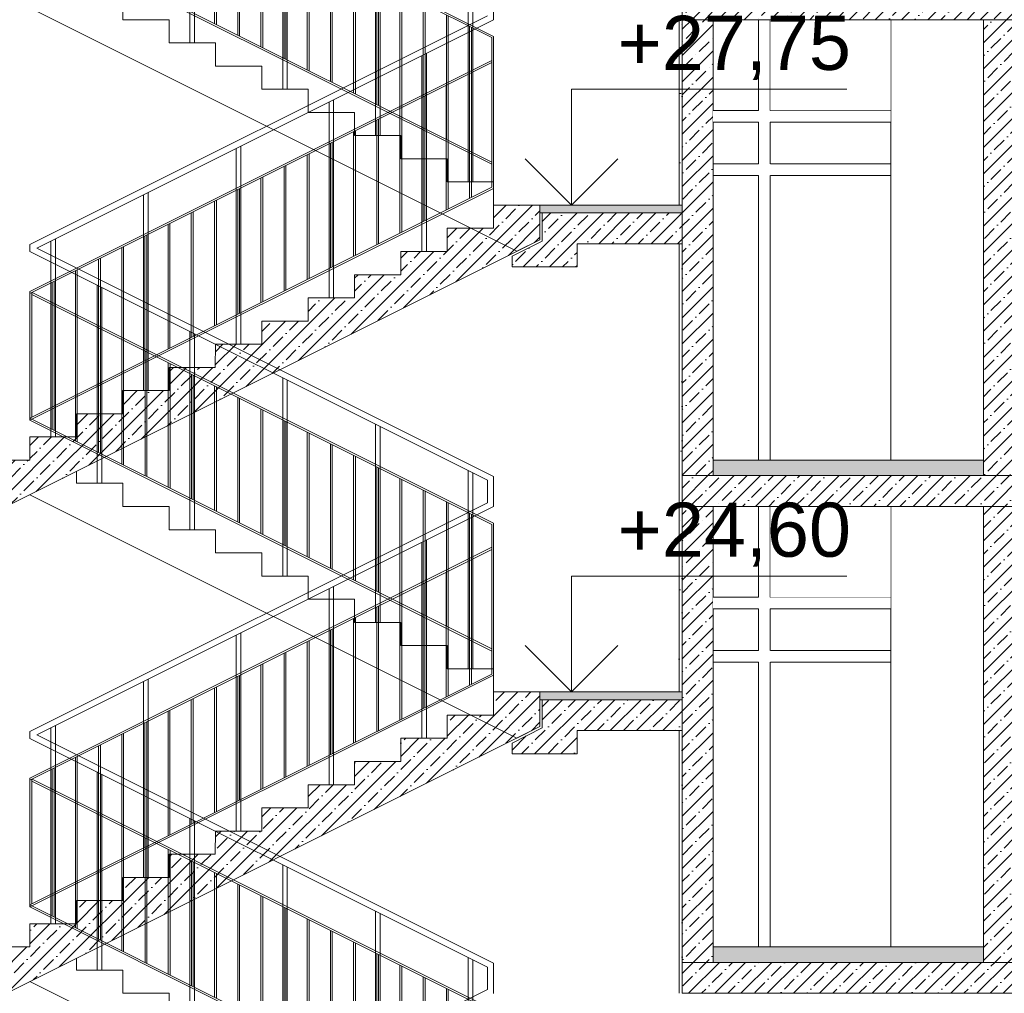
# Model space of a CAD drawing. Header units: millimetres. Extents: x -7244646 to -5701154, y 5723682 to 6071635.
# Tile 121 of 256: x -6390149 to -6383777, y 5762459 to 5768759. Entities that reach past the tile are written whole.
import ezdxf

# ---------------------------------------------------------------- set-up
doc = ezdxf.new("R2010")
doc.units = ezdxf.units.MM
doc.header["$MEASUREMENT"] = 0
doc.set_wipeout_variables(frame=1)
doc.linetypes.add('Wipeout_Contour', pattern=[1000, 0, -1000])
for name, color, linetype, lineweight in [('0_Ном._пера__1', 7, 'Continuous', 0), ('0_Ном._пера__120', 7, 'Continuous', 0), ('0_Ном._пера__18', 9, 'Continuous', 5), ('0_Ном._пера__21', 7, 'Continuous', 5), ('АР-вертикальная связь - Лестница.АР_Ном._пера__1', 7, 'Continuous', 0), ('АР-Чертеж-Размеры.АР_Ном._пера__1', 7, 'Continuous', 0)]:
    doc.layers.add(name, color=color, linetype=linetype, lineweight=lineweight)
doc.layers.add('АР-Чертеж-Размеры.АР', color=7, linetype='Continuous')
doc.styles.add('РЎР“Р•РќР•Р\xa0Р\x98Р\xa0_РЎРўР\x98Р›Р¬_2', font='arial.ttf')
doc.dimstyles.new('СГЕНЕРИР_СТИЛЬ__1', dxfattribs={"dimtxt": 500, "dimasz": 237.5, "dimexe": 0.18, "dimexo": 43263.067461, "dimgap": 0, "dimtad": 1, "dimlfac": 0.001, "dimzin": 0, "dimdsep": 46, "dimtxsty": 'РЎР“Р•РќР•Р\xa0Р\x98Р\xa0_РЎРўР\x98Р›Р¬_2', "dimblk": 'ARROWHEAD_6', "dimblk1": 'ARROWHEAD_6', "dimblk2": 'ARROWHEAD_6', "dimcen": 0.09, "dimclrd": 7, "dimclre": 7, "dimclrt": 7, "dimadec": 0, "dimazin": 0, "dimtfac": 1, "dimtdec": 4, "dimtmove": 2, "dimatfit": 3, "dimfxl": 1, "dimtolj": 1, "dimtzin": 0, "dimarcsym": 0})
pattern_1 = [(45, (-7387333.12, 5739809.18), (-84.852814, 84.852814), []), (45, (-7387375.54, 5739851.61), (-84.852814, 84.852814), [90, -30, 0, -30])]
pattern_2 = [(45, (-7387333.12, 5740159.18), (-111.369318, 111.369318), [0, -105, 0, -157.5]), (110, (-7386983.12, 5740159.18), (148.001588, 53.868173), [0, -77, 0, -133])]

# ---------------------------------------------------------------- blocks, each defined once
blk = doc.blocks.new('*D52', base_point=(-7387333.1, 5739809.2))
at = {"layer": 'АР-Чертеж-Размеры.АР_Ном._пера__1', "color": 7, "linetype": 'Continuous', "lineweight": 0, "transparency": 16777216}
for p, q in [((-6411439.3, 5858499.2), (-6411439.3, 5858686.7)), ((-6411314.3, 5858374.2), (-6411564.3, 5858624.2)), ((-6388218.7, 5858499.2), (-6411673.7, 5858499.2)), ((-6411439.3, 5738589.2), (-6411439.3, 5858499.2)), ((-6411564.3, 5738714.2), (-6411314.3, 5738464.2)), ((-6411204.9, 5738589.2), (-6411673.7, 5738589.2)), ((-6411439.3, 5738401.7), (-6411439.3, 5738589.2))]:
    blk.add_line(p, q, dxfattribs=at)
at = {"layer": 'АР-Чертеж-Размеры.АР_Ном._пера__1', "color": 7, "lineweight": 0, "transparency": 16777216, "insert": (-6411889.3, 5853972.3), "char_height": 500, "attachment_point": 7, "rotation": 90, "style": 'РЎР“Р•РќР•Р\xa0Р\x98Р\xa0_РЎРўР\x98Р›Р¬_2'}
blk.add_mtext('\\A1;{\\pql;\\fArial|b0|i0|c204|p0;\\W1.000000;119,91}', dxfattribs=at)
blk = doc.blocks.new('ARROWHEAD_6')
at = {"color": 0, "linetype": 'Continuous', "lineweight": 0}
for p, q in [((-0.5, -0.5), (0.5, 0.5)), ((0, 0), (-1, 0))]:
    blk.add_line(p, q, dxfattribs=at)
blk = doc.blocks.new('Линейный Размер_48_3', base_point=(-6386578.7, 5745359.2))
at = {"layer": 'АР-Чертеж-Размеры.АР_Ном._пера__1', "color": 7, "linetype": 'Continuous', "lineweight": 0}
for p, q in [((-6386578.7, 5767559.2), (-6386578.7, 5768309.2)), ((-6386578.7, 5768309.2), (-6384797.2, 5768309.2)), ((-6386578.7, 5767559.2), (-6386878.7, 5767859.2)), ((-6386278.7, 5767859.2), (-6386578.7, 5767559.2)), ((-6386578.7, 5767559.2), (-6386803.7, 5767559.2)), ((-6386578.7, 5767559.2), (-6386353.7, 5767559.2)), ((-6386578.7, 5764409.2), (-6386578.7, 5765159.2)), ((-6386578.7, 5765159.2), (-6384797.2, 5765159.2)), ((-6386578.7, 5764409.2), (-6386878.7, 5764709.2)), ((-6386278.7, 5764709.2), (-6386578.7, 5764409.2)), ((-6386578.7, 5764409.2), (-6386803.7, 5764409.2)), ((-6386578.7, 5764409.2), (-6386353.7, 5764409.2))]:
    blk.add_line(p, q, dxfattribs=at)
at = {"layer": 'АР-Чертеж-Размеры.АР_Ном._пера__1', "color": 7, "lineweight": 0, "char_height": 350, "attachment_point": 7, "style": 'РЎР“Р•РќР•Р\xa0Р\x98Р\xa0_РЎРўР\x98Р›Р¬_2'}
for s, insert in [('\\A1;{\\pql;\\fArial|b0|i0|c204|p0;\\W1.000000;+27,75}', (-6386278.7, 5768369.2)), ('\\A1;{\\pql;\\fArial|b0|i0|c204|p0;\\W1.000000;+24,60}', (-6386278.7, 5765219.2))]:
    blk.add_mtext(s, dxfattribs=dict(at, insert=insert))

msp = doc.modelspace()

# ---------------------------------------------------------------- hatches: boundary and pattern name
at = {"layer": '0_Ном._пера__1', "linetype": 'Continuous', "lineweight": 0}
h = msp.add_hatch(dxfattribs=at)
h.set_pattern_fill('ШТУКАТУРКА__ГИПС_01_0003', style=0, pattern_type=2)
h.set_pattern_definition(pattern_2)
h.paths.add_polyline_path([(-6385882.134, 5768759.18), (-6385882.134, 5767559.18), (-6385862.134, 5767559.18), (-6385862.134, 5768759.18)])
h = msp.add_hatch(dxfattribs=at)
h.set_pattern_fill('ЖЕЛЕЗОБЕТОН__PROJECT__0003', style=0, pattern_type=2)
h.set_pattern_definition(pattern_1)
h.paths.add_polyline_path([(-6383662.356, 5768759.18), (-6383912.356, 5768759.18), (-6383912.356, 5765809.18), (-6383662.356, 5765809.18)])
h = msp.add_hatch(dxfattribs=at)
h.set_pattern_fill('ШТУКАТУРКА__ГИПС_01_0003', style=0, pattern_type=2)
h.set_pattern_definition(pattern_2)
h.paths.add_polyline_path([(-6385882.134, 5767309.18), (-6385882.134, 5765824.18), (-6385862.134, 5765824.18), (-6385862.134, 5767309.18)])
h = msp.add_hatch(dxfattribs=at)
h.set_pattern_fill('ШТУКАТУРКА__ГИПС_01_0003', style=0, pattern_type=2)
h.set_pattern_definition(pattern_2)
h.paths.add_polyline_path([(-6385882.134, 5765609.18), (-6385882.134, 5764409.18), (-6385862.134, 5764409.18), (-6385862.134, 5765609.18)])
h = msp.add_hatch(dxfattribs=at)
h.set_pattern_fill('ЖЕЛЕЗОБЕТОН__PROJECT__0003', style=0, pattern_type=2)
h.set_pattern_definition(pattern_1)
h.paths.add_polyline_path([(-6383662.356, 5765609.18), (-6383912.356, 5765609.18), (-6383912.356, 5762659.18), (-6383662.356, 5762659.18)])
h = msp.add_hatch(dxfattribs=at)
h.set_pattern_fill('ШТУКАТУРКА__ГИПС_01_0003', style=0, pattern_type=2)
h.set_pattern_definition(pattern_2)
h.paths.add_polyline_path([(-6385882.134, 5764159.18), (-6385882.134, 5762674.18), (-6385862.134, 5762674.18), (-6385862.134, 5764159.18)])
h = msp.add_hatch(dxfattribs=at)
h.set_pattern_fill('ЖЕЛЕЗОБЕТОН__PROJECT__0003', style=0, pattern_type=2)
h.set_pattern_definition(pattern_1)
h.paths.add_polyline_path([(-6385862.134, 5762659.18), (-6385862.134, 5762459.18), (-6378784.171, 5762459.18), (-6378784.171, 5762659.18)])
at = {"layer": '0_Ном._пера__18', "linetype": 'Continuous', "lineweight": 5}
for points in [[(-6386782.137, 5767509.18), (-6385862.134, 5767509.18), (-6385862.134, 5767559.18), (-6386782.137, 5767559.18)], [(-6385662.134, 5765809.18), (-6383912.356, 5765809.18), (-6383912.356, 5765909.18), (-6385662.134, 5765909.18)], [(-6386782.137, 5764359.18), (-6385862.134, 5764359.18), (-6385862.134, 5764409.18), (-6386782.137, 5764409.18)], [(-6385662.134, 5762659.18), (-6383912.356, 5762659.18), (-6383912.356, 5762759.18), (-6385662.134, 5762759.18)]]:
    msp.add_hatch(color=9, dxfattribs=at).paths.add_polyline_path(points)
at = {"layer": 'АР-вертикальная связь - Лестница.АР_Ном._пера__1', "linetype": 'Continuous', "lineweight": 0}
h = msp.add_hatch(dxfattribs=at)
h.set_pattern_fill('ЖЕЛЕЗОБЕТОН__PROJECT__0003', style=0, pattern_type=2)
h.set_pattern_definition(pattern_1)
h.paths.add_polyline_path([(-6390382.137, 5765909.18), (-6390382.137, 5765702.344), (-6390215.366, 5765618.958), (-6390088.539, 5765682.372), (-6386782.137, 5767335.573), (-6386782.137, 5767559.18), (-6386807.137, 5767559.18), (-6387082.137, 5767559.18), (-6387082.137, 5767409.18), (-6387382.137, 5767409.18), (-6387382.137, 5767259.18), (-6387682.137, 5767259.18), (-6387682.137, 5767109.18), (-6387982.137, 5767109.18), (-6387982.137, 5766959.18), (-6388282.137, 5766959.18), (-6388282.137, 5766809.18), (-6388582.137, 5766809.18), (-6388582.137, 5766659.18), (-6388882.137, 5766659.18), (-6388882.858, 5766509.18), (-6389182.137, 5766509.18), (-6389182.137, 5766359.18), (-6389482.137, 5766359.18), (-6389482.137, 5766209.18), (-6389782.137, 5766209.18), (-6389782.137, 5766059.18), (-6390082.137, 5766059.18), (-6390082.137, 5765909.18)])
h = msp.add_hatch(dxfattribs=at)
h.set_pattern_fill('ЖЕЛЕЗОБЕТОН__PROJECT__0003', style=0, pattern_type=2)
h.set_pattern_definition(pattern_1)
h.paths.add_polyline_path([(-6386767.137, 5767326.303), (-6386962.137, 5767228.803), (-6386962.137, 5767159.18), (-6386542.137, 5767159.18), (-6386542.137, 5767309.18), (-6385862.134, 5767309.18), (-6385862.134, 5767349.18), (-6385862.134, 5767509.18), (-6386767.137, 5767509.18)])
h = msp.add_hatch(dxfattribs=at)
h.set_pattern_fill('ЖЕЛЕЗОБЕТОН__PROJECT__0003', style=0, pattern_type=2)
h.set_pattern_definition(pattern_1)
h.paths.add_polyline_path([(-6390382.137, 5762759.18), (-6390382.137, 5762552.344), (-6390215.366, 5762468.959), (-6390088.539, 5762532.372), (-6386782.137, 5764185.573), (-6386782.137, 5764409.18), (-6386807.137, 5764409.18), (-6387082.137, 5764409.18), (-6387082.137, 5764259.18), (-6387382.137, 5764259.18), (-6387382.137, 5764109.18), (-6387682.137, 5764109.18), (-6387682.137, 5763959.18), (-6387982.137, 5763959.18), (-6387982.137, 5763809.18), (-6388282.137, 5763809.18), (-6388282.137, 5763659.18), (-6388582.137, 5763659.18), (-6388582.137, 5763509.18), (-6388882.137, 5763509.18), (-6388882.858, 5763359.18), (-6389182.137, 5763359.18), (-6389182.137, 5763209.18), (-6389482.137, 5763209.18), (-6389482.137, 5763059.18), (-6389782.137, 5763059.18), (-6389782.137, 5762909.18), (-6390082.137, 5762909.18), (-6390082.137, 5762759.18)])
h = msp.add_hatch(dxfattribs=at)
h.set_pattern_fill('ЖЕЛЕЗОБЕТОН__PROJECT__0003', style=0, pattern_type=2)
h.set_pattern_definition(pattern_1)
h.paths.add_polyline_path([(-6386767.137, 5764176.303), (-6386962.137, 5764078.803), (-6386962.137, 5764009.18), (-6386542.137, 5764009.18), (-6386542.137, 5764159.18), (-6385862.134, 5764159.18), (-6385862.134, 5764199.18), (-6385862.134, 5764359.18), (-6386767.137, 5764359.18)])

# ---------------------------------------------------------------- linework, layer by layer
at = {"layer": '0_Ном._пера__1', "color": 7, "linetype": 'Continuous', "lineweight": 0}
for p, q in [((-6385882.134, 5768759.18), (-6385882.137, 5767559.18)), ((-6385862.134, 5768759.18), (-6385882.134, 5768759.18)), ((-6385662.134, 5768759.18), (-6385862.134, 5768759.18)), ((-6384512.353, 5765909.18), (-6384512.353, 5768759.18)), ((-6383912.356, 5768759.18), (-6383912.356, 5765924.18)), ((-6385291.529, 5767826.68), (-6384512.353, 5767826.68)), ((-6385291.529, 5767751.68), (-6384512.353, 5767751.68)), ((-6385882.137, 5767309.18), (-6385882.133, 5765609.18)), ((-6385882.134, 5765609.18), (-6385882.137, 5764409.18)), ((-6385862.134, 5765609.18), (-6385882.134, 5765609.18)), ((-6385662.134, 5765609.18), (-6385862.134, 5765609.18)), ((-6384512.353, 5762759.18), (-6384512.353, 5765609.18)), ((-6383912.356, 5765609.18), (-6383912.356, 5762774.18)), ((-6385291.529, 5764676.68), (-6384512.353, 5764676.68)), ((-6385291.529, 5764601.68), (-6384512.353, 5764601.68)), ((-6385882.137, 5764159.18), (-6385882.133, 5762459.18))]:
    msp.add_line(p, q, dxfattribs=at)
at = {"layer": '0_Ном._пера__1', "color": 7, "linetype": 'Continuous', "lineweight": 0, "flags": 128}
for points in [[(-6386782.137, 5767509.18), (-6385862.134, 5767509.18), (-6385862.134, 5767559.18), (-6386782.137, 5767559.18)], [(-6385662.134, 5765809.18), (-6383912.356, 5765809.18), (-6383912.356, 5765909.18), (-6385662.134, 5765909.18)], [(-6386782.137, 5764359.18), (-6385862.134, 5764359.18), (-6385862.134, 5764409.18), (-6386782.137, 5764409.18)], [(-6385662.134, 5762659.18), (-6383912.356, 5762659.18), (-6383912.356, 5762759.18), (-6385662.134, 5762759.18)]]:
    msp.add_lwpolyline(points, close=True, dxfattribs=at)
at = {"layer": '0_Ном._пера__120', "color": 7, "linetype": 'Continuous', "lineweight": 0}
for p, q in [((-6387093.986, 5768643.764), (-6390070.287, 5770131.914)), ((-6387082.137, 5768651.255), (-6390068.645, 5770144.509)), ((-6387093.986, 5767837.18), (-6390082.137, 5769331.255)), ((-6387093.986, 5767823.764), (-6390082.137, 5769317.839)), ((-6387082.137, 5768953.616), (-6387082.137, 5768758.819)), ((-6390082.137, 5767303.541), (-6387122.137, 5768783.541)), ((-6390037.34, 5767281.218), (-6387082.137, 5768758.819)), ((-6390082.137, 5767001.18), (-6387093.986, 5768495.255)), ((-6390082.137, 5766987.764), (-6387093.986, 5768481.839)), ((-6390082.137, 5766181.18), (-6387093.986, 5767675.255)), ((-6390082.137, 5766167.764), (-6387082.137, 5767667.764)), ((-6390082.137, 5767303.541), (-6390082.137, 5767258.895)), ((-6387082.137, 5765803.616), (-6390037.34, 5767281.218)), ((-6387122.137, 5765778.895), (-6390082.137, 5767258.895)), ((-6387093.986, 5765493.764), (-6390070.287, 5766981.914)), ((-6387082.137, 5765501.255), (-6390068.645, 5766994.51)), ((-6387093.986, 5764687.18), (-6390082.137, 5766181.255)), ((-6387093.986, 5764673.764), (-6390082.137, 5766167.839)), ((-6387082.137, 5765803.616), (-6387082.137, 5765608.819)), ((-6387122.137, 5765778.895), (-6387122.137, 5765633.541)), ((-6390082.137, 5764153.541), (-6387122.137, 5765633.541)), ((-6390037.34, 5764131.218), (-6387082.137, 5765608.819)), ((-6390082.137, 5763851.18), (-6387093.986, 5765345.255)), ((-6390082.137, 5763837.764), (-6387093.986, 5765331.839)), ((-6390082.137, 5763031.18), (-6387093.986, 5764525.255)), ((-6390082.137, 5763017.764), (-6387082.137, 5764517.764)), ((-6390082.137, 5764153.541), (-6390082.137, 5764108.895)), ((-6387122.137, 5762628.895), (-6390082.137, 5764108.895)), ((-6387082.137, 5762653.616), (-6390037.34, 5764131.218)), ((-6387093.986, 5762343.764), (-6390070.287, 5763831.914)), ((-6387082.137, 5762351.255), (-6390068.645, 5763844.51)), ((-6387093.986, 5761537.18), (-6390082.137, 5763031.255)), ((-6387093.986, 5761523.764), (-6390082.137, 5763017.839)), ((-6387122.137, 5762628.895), (-6387122.137, 5762483.541)), ((-6387082.137, 5762653.616), (-6387082.137, 5762458.82)), ((-6390082.137, 5761003.541), (-6387122.137, 5762483.541))]:
    msp.add_line(p, q, dxfattribs=at)
for points in [[(-6389046.986, 5769891.319), (-6389046.986, 5768609.18)], [(-6389016.986, 5769876.319), (-6389016.986, 5768609.18)], [(-6388446.988, 5769591.32), (-6388446.988, 5768309.18)], [(-6388416.988, 5769576.32), (-6388416.988, 5768309.18)], [(-6388887.836, 5768734.105), (-6388887.836, 5769540.688)], [(-6388875.986, 5768728.18), (-6388875.986, 5769534.764)], [(-6388737.836, 5768659.105), (-6388737.836, 5769465.688)], [(-6388725.986, 5768653.18), (-6388725.986, 5769459.764)], [(-6388587.836, 5768584.105), (-6388587.836, 5769390.688)], [(-6388575.986, 5768578.18), (-6388575.986, 5769384.764)], [(-6388437.986, 5768509.18), (-6388437.986, 5769315.761)], [(-6388426.137, 5768503.255), (-6388426.137, 5769309.839)], [(-6388287.836, 5768434.105), (-6388287.836, 5769240.688)], [(-6387846.984, 5769291.318), (-6387846.984, 5768009.18)], [(-6387816.984, 5769276.318), (-6387816.984, 5768009.18)], [(-6388275.986, 5768428.18), (-6388275.986, 5769234.764)], [(-6388137.836, 5768359.105), (-6388137.836, 5769165.688)], [(-6388125.986, 5768353.18), (-6388125.986, 5769159.764)], [(-6387987.836, 5768284.105), (-6387987.836, 5769090.688)], [(-6387975.986, 5768278.18), (-6387975.986, 5769084.764)], [(-6390082.137, 5768835.573), (-6386932.137, 5767260.573), (-6386782.137, 5767335.573), (-6386782.137, 5767559.18), (-6387082.137, 5767559.18), (-6387082.137, 5767709.18), (-6387382.137, 5767709.18), (-6387382.137, 5767859.18), (-6387682.137, 5767859.18), (-6387682.137, 5768009.18), (-6387982.137, 5768009.18), (-6387982.137, 5768159.18), (-6388282.137, 5768159.18), (-6388282.137, 5768309.18), (-6388582.137, 5768309.18), (-6388582.137, 5768459.18), (-6388882.137, 5768459.18), (-6388882.137, 5768609.18), (-6389182.137, 5768609.18), (-6389182.137, 5768759.18), (-6389482.137, 5768759.18), (-6389482.137, 5768909.18), (-6389782.137, 5768909.18), (-6389782.137, 5768985.573)], [(-6387837.986, 5768209.18), (-6387837.986, 5769015.761)], [(-6387826.137, 5768203.255), (-6387826.137, 5769009.839)], [(-6387246.986, 5768991.319), (-6387246.986, 5767709.18)], [(-6387687.836, 5768134.105), (-6387687.836, 5768940.688)], [(-6387675.986, 5768128.18), (-6387675.986, 5768934.764)], [(-6387216.986, 5768976.319), (-6387216.986, 5767709.18)], [(-6387537.836, 5768059.105), (-6387537.836, 5768865.688)], [(-6387525.986, 5768053.18), (-6387525.986, 5768859.764)], [(-6387387.836, 5767984.105), (-6387387.836, 5768790.688)], [(-6387375.986, 5767978.18), (-6387375.986, 5768784.764)], [(-6387237.986, 5767909.18), (-6387237.986, 5768715.761)], [(-6387226.137, 5767903.255), (-6387226.137, 5768709.839)], [(-6387093.986, 5767823.688), (-6387093.986, 5768643.764)], [(-6387082.137, 5767817.764), (-6387082.137, 5768651.255)], [(-6387517.137, 5768541.319), (-6387517.137, 5767259.18)], [(-6387547.137, 5768526.319), (-6387547.137, 5767259.18)], [(-6387093.986, 5767675.255), (-6387093.986, 5768484.839)], [(-6387082.137, 5767667.764), (-6387082.137, 5768490.764)], [(-6387226.137, 5767609.177), (-6387226.137, 5768415.764)], [(-6387237.986, 5767603.255), (-6387237.986, 5768409.839)], [(-6387387.986, 5767528.255), (-6387387.986, 5768334.839)], [(-6387376.137, 5767534.18), (-6387376.137, 5768340.764)], [(-6388147.137, 5768226.319), (-6388147.137, 5766959.18)], [(-6388117.137, 5768241.319), (-6388117.137, 5766959.18)], [(-6387537.986, 5767453.255), (-6387537.986, 5768259.839)], [(-6387526.137, 5767459.18), (-6387526.137, 5768265.761)], [(-6387688.137, 5767378.18), (-6387688.137, 5768184.764)], [(-6387676.287, 5767384.105), (-6387676.287, 5768190.688)], [(-6387838.137, 5767303.18), (-6387838.137, 5768109.764)], [(-6387826.287, 5767309.105), (-6387826.287, 5768115.688)], [(-6387988.137, 5767228.18), (-6387988.137, 5768034.764)], [(-6387976.287, 5767234.105), (-6387976.287, 5768040.688)], [(-6388126.137, 5767159.18), (-6388126.137, 5767965.761)], [(-6388747.135, 5767926.32), (-6388747.135, 5766659.18)], [(-6388717.135, 5767941.32), (-6388717.135, 5766659.18)], [(-6388137.986, 5767153.255), (-6388137.986, 5767959.839)], [(-6388288.137, 5767078.18), (-6388288.137, 5767884.764)], [(-6388276.287, 5767084.105), (-6388276.287, 5767890.688)], [(-6388438.137, 5767003.18), (-6388438.137, 5767809.764)], [(-6388426.287, 5767009.105), (-6388426.287, 5767815.688)], [(-6388588.137, 5766928.18), (-6388588.137, 5767734.764)], [(-6388576.287, 5766934.105), (-6388576.287, 5767740.688)], [(-6388737.986, 5766853.255), (-6388737.986, 5767659.839)], [(-6388726.137, 5766859.18), (-6388726.137, 5767665.761)], [(-6389347.139, 5767626.318), (-6389347.139, 5766359.18)], [(-6389317.139, 5767641.318), (-6389317.139, 5766359.18)], [(-6388888.137, 5766778.18), (-6388888.137, 5767584.764)], [(-6388876.287, 5766784.105), (-6388876.287, 5767590.688)], [(-6390382.137, 5765909.18), (-6390082.137, 5765909.18), (-6390082.137, 5766059.18), (-6389782.137, 5766059.18), (-6389782.137, 5766209.18), (-6389482.137, 5766209.18), (-6389482.137, 5766359.18), (-6389182.137, 5766359.18), (-6389182.137, 5766509.18), (-6388882.858, 5766509.18), (-6388882.137, 5766659.18), (-6388582.137, 5766659.18), (-6388582.137, 5766809.18), (-6388282.137, 5766809.18), (-6388282.137, 5766959.18), (-6387982.137, 5766959.18), (-6387982.137, 5767109.18), (-6387682.137, 5767109.18), (-6387682.137, 5767259.18), (-6387382.137, 5767259.18), (-6387382.137, 5767409.18), (-6387082.137, 5767409.18), (-6387082.137, 5767559.18), (-6386782.137, 5767559.18), (-6386782.137, 5767335.573), (-6390215.366, 5765618.958)], [(-6389038.137, 5766703.18), (-6389038.137, 5767509.764)], [(-6389026.287, 5766709.105), (-6389026.287, 5767515.688)], [(-6389188.137, 5766628.18), (-6389188.137, 5767434.764)], [(-6389176.287, 5766634.105), (-6389176.287, 5767440.688)], [(-6389917.137, 5767341.319), (-6389917.137, 5766059.18)], [(-6389337.986, 5766553.255), (-6389337.986, 5767359.839)], [(-6389326.137, 5766559.18), (-6389326.137, 5767365.761)], [(-6389947.137, 5767326.319), (-6389947.137, 5766059.18)], [(-6389488.137, 5766478.18), (-6389488.137, 5767284.764)], [(-6389476.287, 5766484.105), (-6389476.287, 5767290.688)], [(-6389638.137, 5766403.18), (-6389638.137, 5767209.764)], [(-6389626.287, 5766409.105), (-6389626.287, 5767215.688)], [(-6389776.287, 5766334.105), (-6389776.287, 5767140.688)], [(-6389788.137, 5766328.18), (-6389788.137, 5767134.764)], [(-6389937.986, 5766253.255), (-6389937.986, 5767059.839)], [(-6389926.137, 5766259.18), (-6389926.137, 5767065.761)], [(-6389646.986, 5767041.319), (-6389646.986, 5765759.18)], [(-6389616.986, 5767026.319), (-6389616.986, 5765759.18)], [(-6390082.137, 5766167.764), (-6390082.137, 5767001.18)], [(-6390070.287, 5766187.105), (-6390070.287, 5766993.688)], [(-6389937.986, 5766109.177), (-6389937.986, 5766915.764)], [(-6389926.137, 5766103.255), (-6389926.137, 5766909.839)], [(-6389787.986, 5766034.18), (-6389787.986, 5766840.764)], [(-6389776.137, 5766028.255), (-6389776.137, 5766834.839)], [(-6389637.986, 5765959.18), (-6389637.986, 5766765.761)], [(-6389626.137, 5765953.255), (-6389626.137, 5766759.839)], [(-6389046.986, 5766741.319), (-6389046.986, 5765459.18)], [(-6389016.986, 5766726.319), (-6389016.986, 5765459.18)], [(-6389487.836, 5765884.105), (-6389487.836, 5766690.689)], [(-6389475.986, 5765878.18), (-6389475.986, 5766684.764)], [(-6389337.836, 5765809.105), (-6389337.836, 5766615.689)], [(-6389325.986, 5765803.18), (-6389325.986, 5766609.764)], [(-6389187.836, 5765734.105), (-6389187.836, 5766540.689)], [(-6389175.986, 5765728.18), (-6389175.986, 5766534.764)], [(-6389037.986, 5765659.18), (-6389037.986, 5766465.761)], [(-6389026.137, 5765653.255), (-6389026.137, 5766459.839)], [(-6388446.988, 5766441.32), (-6388446.988, 5765159.18)], [(-6388887.836, 5765584.105), (-6388887.836, 5766390.689)], [(-6388875.986, 5765578.18), (-6388875.986, 5766384.764)], [(-6388416.988, 5766426.32), (-6388416.988, 5765159.18)], [(-6388737.836, 5765509.105), (-6388737.836, 5766315.689)], [(-6388725.986, 5765503.18), (-6388725.986, 5766309.764)], [(-6388587.836, 5765434.105), (-6388587.836, 5766240.689)], [(-6388575.986, 5765428.18), (-6388575.986, 5766234.764)], [(-6388437.986, 5765359.18), (-6388437.986, 5766165.761)], [(-6388426.137, 5765353.255), (-6388426.137, 5766159.839)], [(-6387846.984, 5766141.318), (-6387846.984, 5764859.18)], [(-6387816.984, 5766126.318), (-6387816.984, 5764859.18)], [(-6388287.836, 5765284.105), (-6388287.836, 5766090.689)], [(-6388275.986, 5765278.18), (-6388275.986, 5766084.764)], [(-6388137.836, 5765209.105), (-6388137.836, 5766015.689)], [(-6388125.986, 5765203.18), (-6388125.986, 5766009.764)], [(-6387987.836, 5765134.105), (-6387987.836, 5765940.689)], [(-6387975.986, 5765128.18), (-6387975.986, 5765934.764)], [(-6387837.986, 5765059.18), (-6387837.986, 5765865.761)], [(-6390082.137, 5765685.573), (-6386932.137, 5764110.573), (-6386782.137, 5764185.573), (-6386782.137, 5764409.18), (-6387082.137, 5764409.18), (-6387082.137, 5764559.18), (-6387382.137, 5764559.18), (-6387382.137, 5764709.18), (-6387682.137, 5764709.18), (-6387682.137, 5764859.18), (-6387982.137, 5764859.18), (-6387982.137, 5765009.18), (-6388282.137, 5765009.18), (-6388282.137, 5765159.18), (-6388582.137, 5765159.18), (-6388582.137, 5765309.18), (-6388882.137, 5765309.18), (-6388882.137, 5765459.18), (-6389182.137, 5765459.18), (-6389182.137, 5765609.18), (-6389482.137, 5765609.18), (-6389482.137, 5765759.18), (-6389782.137, 5765759.18), (-6389782.137, 5765835.573)], [(-6387826.137, 5765053.255), (-6387826.137, 5765859.839)], [(-6387246.986, 5765841.319), (-6387246.986, 5764559.18)], [(-6387216.986, 5765826.319), (-6387216.986, 5764559.18)], [(-6387687.836, 5764984.105), (-6387687.836, 5765790.689)], [(-6387675.986, 5764978.18), (-6387675.986, 5765784.764)], [(-6387537.836, 5764909.105), (-6387537.836, 5765715.689)], [(-6387525.986, 5764903.18), (-6387525.986, 5765709.764)], [(-6387387.836, 5764834.105), (-6387387.836, 5765640.689)], [(-6387375.986, 5764828.18), (-6387375.986, 5765634.764)], [(-6387237.986, 5764759.18), (-6387237.986, 5765565.761)], [(-6387226.137, 5764753.255), (-6387226.137, 5765559.839)], [(-6387093.986, 5764673.689), (-6387093.986, 5765493.764)], [(-6387082.137, 5764667.764), (-6387082.137, 5765501.255)], [(-6387547.137, 5765376.319), (-6387547.137, 5764109.18)], [(-6387517.137, 5765391.319), (-6387517.137, 5764109.18)], [(-6387093.986, 5764525.255), (-6387093.986, 5765334.839)], [(-6387082.137, 5764517.764), (-6387082.137, 5765340.764)], [(-6387237.986, 5764453.255), (-6387237.986, 5765259.839)], [(-6387226.137, 5764459.177), (-6387226.137, 5765265.764)], [(-6387387.986, 5764378.255), (-6387387.986, 5765184.839)], [(-6387376.137, 5764384.18), (-6387376.137, 5765190.764)], [(-6387537.986, 5764303.255), (-6387537.986, 5765109.839)], [(-6387526.137, 5764309.18), (-6387526.137, 5765115.761)], [(-6388147.137, 5765076.319), (-6388147.137, 5763809.18)], [(-6388117.137, 5765091.319), (-6388117.137, 5763809.18)], [(-6387688.137, 5764228.18), (-6387688.137, 5765034.764)], [(-6387676.287, 5764234.105), (-6387676.287, 5765040.689)], [(-6387838.137, 5764153.18), (-6387838.137, 5764959.764)], [(-6387826.287, 5764159.105), (-6387826.287, 5764965.689)], [(-6387988.137, 5764078.18), (-6387988.137, 5764884.764)], [(-6387976.287, 5764084.105), (-6387976.287, 5764890.689)], [(-6388717.135, 5764791.32), (-6388717.135, 5763509.18)], [(-6388137.986, 5764003.255), (-6388137.986, 5764809.839)], [(-6388126.137, 5764009.18), (-6388126.137, 5764815.761)], [(-6388747.135, 5764776.32), (-6388747.135, 5763509.18)], [(-6388288.137, 5763928.18), (-6388288.137, 5764734.764)], [(-6388276.287, 5763934.105), (-6388276.287, 5764740.689)], [(-6388438.137, 5763853.18), (-6388438.137, 5764659.764)], [(-6388426.287, 5763859.105), (-6388426.287, 5764665.689)], [(-6388576.287, 5763784.105), (-6388576.287, 5764590.689)], [(-6388588.137, 5763778.18), (-6388588.137, 5764584.764)], [(-6389347.139, 5764476.318), (-6389347.139, 5763209.18)], [(-6389317.139, 5764491.318), (-6389317.139, 5763209.18)], [(-6388737.986, 5763703.255), (-6388737.986, 5764509.839)], [(-6388726.137, 5763709.18), (-6388726.137, 5764515.761)], [(-6390382.137, 5762759.18), (-6390082.137, 5762759.18), (-6390082.137, 5762909.18), (-6389782.137, 5762909.18), (-6389782.137, 5763059.18), (-6389482.137, 5763059.18), (-6389482.137, 5763209.18), (-6389182.137, 5763209.18), (-6389182.137, 5763359.18), (-6388882.858, 5763359.18), (-6388882.137, 5763509.18), (-6388582.137, 5763509.18), (-6388582.137, 5763659.18), (-6388282.137, 5763659.18), (-6388282.137, 5763809.18), (-6387982.137, 5763809.18), (-6387982.137, 5763959.18), (-6387682.137, 5763959.18), (-6387682.137, 5764109.18), (-6387382.137, 5764109.18), (-6387382.137, 5764259.18), (-6387082.137, 5764259.18), (-6387082.137, 5764409.18), (-6386782.137, 5764409.18), (-6386782.137, 5764185.573), (-6390215.366, 5762468.959)], [(-6388888.137, 5763628.18), (-6388888.137, 5764434.764)], [(-6388876.287, 5763634.105), (-6388876.287, 5764440.689)], [(-6389038.137, 5763553.18), (-6389038.137, 5764359.764)], [(-6389026.287, 5763559.105), (-6389026.287, 5764365.689)], [(-6389188.137, 5763478.18), (-6389188.137, 5764284.764)], [(-6389176.287, 5763484.105), (-6389176.287, 5764290.689)], [(-6389337.986, 5763403.255), (-6389337.986, 5764209.839)], [(-6389326.137, 5763409.18), (-6389326.137, 5764215.761)], [(-6389947.137, 5764176.319), (-6389947.137, 5762909.18)], [(-6389917.137, 5764191.319), (-6389917.137, 5762909.18)], [(-6389488.137, 5763328.18), (-6389488.137, 5764134.764)], [(-6389476.287, 5763334.105), (-6389476.287, 5764140.689)], [(-6389638.137, 5763253.18), (-6389638.137, 5764059.764)], [(-6389626.287, 5763259.105), (-6389626.287, 5764065.689)], [(-6389788.137, 5763178.18), (-6389788.137, 5763984.764)], [(-6389776.287, 5763184.105), (-6389776.287, 5763990.689)], [(-6389937.986, 5763103.255), (-6389937.986, 5763909.839)], [(-6389926.137, 5763109.18), (-6389926.137, 5763915.761)], [(-6389646.986, 5763891.319), (-6389646.986, 5762609.18)], [(-6390082.137, 5763017.764), (-6390082.137, 5763851.18)], [(-6390070.287, 5763037.105), (-6390070.287, 5763843.689)], [(-6389616.986, 5763876.319), (-6389616.986, 5762609.18)], [(-6389937.986, 5762959.177), (-6389937.986, 5763765.764)], [(-6389926.137, 5762953.255), (-6389926.137, 5763759.839)], [(-6389787.986, 5762884.18), (-6389787.986, 5763690.764)], [(-6389776.137, 5762878.255), (-6389776.137, 5763684.839)], [(-6389637.986, 5762809.18), (-6389637.986, 5763615.761)], [(-6389626.137, 5762803.255), (-6389626.137, 5763609.839)], [(-6389046.986, 5763591.319), (-6389046.986, 5762309.18)], [(-6389016.986, 5763576.319), (-6389016.986, 5762309.18)], [(-6389487.836, 5762734.105), (-6389487.836, 5763540.689)], [(-6389475.986, 5762728.18), (-6389475.986, 5763534.764)], [(-6389337.836, 5762659.105), (-6389337.836, 5763465.689)], [(-6389325.986, 5762653.18), (-6389325.986, 5763459.764)], [(-6389187.836, 5762584.105), (-6389187.836, 5763390.689)], [(-6389175.986, 5762578.18), (-6389175.986, 5763384.764)], [(-6389037.986, 5762509.18), (-6389037.986, 5763315.761)], [(-6389026.137, 5762503.255), (-6389026.137, 5763309.839)], [(-6388446.988, 5763291.32), (-6388446.988, 5762009.18)], [(-6388416.988, 5763276.32), (-6388416.988, 5762009.18)], [(-6388887.836, 5762434.105), (-6388887.836, 5763240.689)], [(-6388875.986, 5762428.18), (-6388875.986, 5763234.764)], [(-6388737.836, 5762359.105), (-6388737.836, 5763165.689)], [(-6388725.986, 5762353.18), (-6388725.986, 5763159.764)], [(-6388587.836, 5762284.105), (-6388587.836, 5763090.689)], [(-6388575.986, 5762278.18), (-6388575.986, 5763084.764)], [(-6388437.986, 5762209.18), (-6388437.986, 5763015.761)], [(-6388426.137, 5762203.255), (-6388426.137, 5763009.839)], [(-6388287.836, 5762134.105), (-6388287.836, 5762940.689)], [(-6388275.986, 5762128.18), (-6388275.986, 5762934.764)], [(-6387846.984, 5762991.318), (-6387846.984, 5761709.18)], [(-6387816.984, 5762976.318), (-6387816.984, 5761709.18)], [(-6388137.836, 5762059.105), (-6388137.836, 5762865.689)], [(-6388125.986, 5762053.18), (-6388125.986, 5762859.764)], [(-6387987.836, 5761984.105), (-6387987.836, 5762790.689)], [(-6387975.986, 5761978.18), (-6387975.986, 5762784.764)], [(-6390082.137, 5762535.573), (-6386932.137, 5760960.573), (-6386782.137, 5761035.573), (-6386782.137, 5761259.18), (-6387082.137, 5761259.18), (-6387082.137, 5761409.18), (-6387382.137, 5761409.18), (-6387382.137, 5761559.18), (-6387682.137, 5761559.18), (-6387682.137, 5761709.18), (-6387982.137, 5761709.18), (-6387982.137, 5761859.18), (-6388282.137, 5761859.18), (-6388282.137, 5762009.18), (-6388582.137, 5762009.18), (-6388582.137, 5762159.18), (-6388882.137, 5762159.18), (-6388882.137, 5762309.18), (-6389182.137, 5762309.18), (-6389182.137, 5762459.18), (-6389482.137, 5762459.18), (-6389482.137, 5762609.18), (-6389782.137, 5762609.18), (-6389782.137, 5762685.573)], [(-6387837.986, 5761909.18), (-6387837.986, 5762715.761)], [(-6387826.137, 5761903.255), (-6387826.137, 5762709.839)], [(-6387246.986, 5762691.319), (-6387246.986, 5761409.18)], [(-6387687.836, 5761834.105), (-6387687.836, 5762640.689)], [(-6387675.986, 5761828.18), (-6387675.986, 5762634.764)], [(-6387216.986, 5762676.319), (-6387216.986, 5761409.18)], [(-6387537.836, 5761759.105), (-6387537.836, 5762565.689)], [(-6387525.986, 5761753.18), (-6387525.986, 5762559.764)], [(-6387387.836, 5761684.105), (-6387387.836, 5762490.689)], [(-6387375.986, 5761678.18), (-6387375.986, 5762484.764)]]:
    msp.add_lwpolyline(points, dxfattribs=at)
for points in [[(-6386962.137, 5767228.803), (-6386767.137, 5767326.303), (-6386767.137, 5767509.18), (-6385862.134, 5767509.18), (-6385862.134, 5767309.18), (-6386542.137, 5767309.18), (-6386542.137, 5767159.18), (-6386962.137, 5767159.18)], [(-6386962.137, 5764078.803), (-6386767.137, 5764176.303), (-6386767.137, 5764359.18), (-6385862.134, 5764359.18), (-6385862.134, 5764159.18), (-6386542.137, 5764159.18), (-6386542.137, 5764009.18), (-6386962.137, 5764009.18)]]:
    msp.add_lwpolyline(points, close=True, dxfattribs=at)
at = {"layer": '0_Ном._пера__21', "color": 7, "linetype": 'Continuous', "lineweight": 5, "flags": 128}
for points in [[(-6383662.356, 5768759.18), (-6383912.356, 5768759.18), (-6383912.356, 5765809.18), (-6383662.356, 5765809.18)], [(-6383662.356, 5765609.18), (-6383912.356, 5765609.18), (-6383912.356, 5762659.18), (-6383662.356, 5762659.18)], [(-6385862.134, 5762659.18), (-6385862.134, 5762459.18), (-6378784.171, 5762459.18), (-6378784.171, 5762659.18)]]:
    msp.add_lwpolyline(points, close=True, dxfattribs=at)

# ---------------------------------------------------------------- wipeouts: each hides what was drawn before it
at = {"color": 254, "linetype": 'Wipeout_Contour', "lineweight": 0, "ltscale": 34419151.63027488}
msp.add_wipeout([(-6385676.737, 5767826.68), (-6385676.737, 5767751.68), (-6385381.622, 5767751.68), (-6385381.622, 5767826.68)], dxfattribs=at)
at = {"color": 254, "linetype": 'Wipeout_Contour', "lineweight": 0, "ltscale": 34410707.12099506}
msp.add_wipeout([(-6385676.737, 5764676.68), (-6385676.737, 5764601.68), (-6385381.622, 5764601.68), (-6385381.622, 5764676.68)], dxfattribs=at)

# ---------------------------------------------------------------- next in the draw order: hatches: boundary and pattern name
at = {"layer": '0_Ном._пера__1', "linetype": 'Continuous', "lineweight": 0}
h = msp.add_hatch(dxfattribs=at)
h.set_pattern_fill('ЖЕЛЕЗОБЕТОН__PROJECT__0003', style=0, pattern_type=2)
h.set_pattern_definition(pattern_1)
h.paths.add_polyline_path([(-6385862.134, 5765809.18), (-6385662.134, 5765809.18), (-6385662.134, 5768759.18), (-6385862.134, 5768759.18)])
h = msp.add_hatch(dxfattribs=at)
h.set_pattern_fill('ЖЕЛЕЗОБЕТОН__PROJECT__0003', style=0, pattern_type=2)
h.set_pattern_definition(pattern_1)
h.paths.add_polyline_path([(-6385862.134, 5762659.18), (-6385662.134, 5762659.18), (-6385662.134, 5765609.18), (-6385862.134, 5765609.18)])

# ---------------------------------------------------------------- next in the draw order: linework, layer by layer
at = {"layer": '0_Ном._пера__1', "color": 7, "linetype": 'Continuous', "lineweight": 0}
for p, q in [((-6385662.134, 5768759.18), (-6385662.134, 5765924.18)), ((-6385662.134, 5767826.68), (-6385367.02, 5767826.68)), ((-6385662.134, 5767751.68), (-6385367.02, 5767751.68)), ((-6385367.02, 5765909.18), (-6385367.02, 5767751.68)), ((-6385662.134, 5765609.18), (-6385662.134, 5762774.18)), ((-6385662.134, 5764676.68), (-6385367.02, 5764676.68)), ((-6385662.134, 5764601.68), (-6385367.02, 5764601.68)), ((-6385367.02, 5762759.18), (-6385367.02, 5764601.68))]:
    msp.add_line(p, q, dxfattribs=at)
at = {"layer": '0_Ном._пера__21', "color": 7, "linetype": 'Continuous', "lineweight": 5, "flags": 128}
for points in [[(-6385862.134, 5765809.18), (-6385662.134, 5765809.18), (-6385662.134, 5768759.18), (-6385862.134, 5768759.18)], [(-6385862.134, 5762659.18), (-6385662.134, 5762659.18), (-6385662.134, 5765609.18), (-6385862.134, 5765609.18)]]:
    msp.add_lwpolyline(points, close=True, dxfattribs=at)

# ---------------------------------------------------------------- next in the draw order: dimensions: what is measured, and where the dimension line sits
at = {"layer": 'АР-Чертеж-Размеры.АР', "color": 7, "linetype": 'Continuous', "lineweight": 0}
dim = msp.add_linear_dim(base=(-6411439.299, 5858499.18), p1=(-6410669.971, 5738589.18), p2=(-6383892.346, 5858499.18), angle=90, dimstyle='СГЕНЕРИР_СТИЛЬ__1', dxfattribs=at)
dim.commit()
dim.dimension.update_dxf_attribs({"geometry": '*D52', "text_midpoint": (-6412139.299, 5855000.125), "dimtype": 160, "text_rotation": 90})

# ---------------------------------------------------------------- next in the draw order: wipeouts: each hides what was drawn before it
at = {"color": 254, "linetype": 'Wipeout_Contour', "lineweight": 0, "ltscale": 34420033.31458861}
msp.add_wipeout([(-6385662.134, 5768171.68), (-6385662.134, 5768096.68), (-6385367.019, 5768096.68), (-6385367.019, 5768171.68)], dxfattribs=at)
at = {"color": 254, "linetype": 'Wipeout_Contour', "lineweight": 0, "ltscale": 34416361.35244207}
msp.add_wipeout([(-6385291.529, 5768096.68), (-6385293.516, 5768096.68), (-6385293.516, 5765924.18), (-6385291.529, 5765924.18)], dxfattribs=at)
at = {"color": 254, "linetype": 'Wipeout_Contour', "lineweight": 0, "ltscale": 34411588.51637671}
msp.add_wipeout([(-6385662.134, 5765021.68), (-6385662.134, 5764946.68), (-6385367.019, 5764946.68), (-6385367.019, 5765021.68)], dxfattribs=at)
at = {"color": 254, "linetype": 'Wipeout_Contour', "lineweight": 0, "ltscale": 34407917.29913473}
msp.add_wipeout([(-6385291.529, 5764946.68), (-6385293.516, 5764946.68), (-6385293.516, 5762774.18), (-6385291.529, 5762774.18)], dxfattribs=at)

# ---------------------------------------------------------------- next in the draw order: linework, layer by layer
at = {"layer": '0_Ном._пера__1', "color": 7, "linetype": 'Continuous', "lineweight": 0}
for p, q in [((-6385367.02, 5768171.68), (-6385367.02, 5768759.18)), ((-6385662.134, 5768171.68), (-6385367.019, 5768171.68)), ((-6385662.134, 5768096.68), (-6385367.019, 5768096.68)), ((-6385367.02, 5767826.68), (-6385367.02, 5768096.68)), ((-6385291.529, 5767751.68), (-6385291.529, 5765909.18)), ((-6385367.02, 5765021.68), (-6385367.02, 5765609.18)), ((-6385662.134, 5765021.68), (-6385367.019, 5765021.68)), ((-6385662.134, 5764946.68), (-6385367.019, 5764946.68)), ((-6385367.02, 5764676.68), (-6385367.02, 5764946.68)), ((-6385291.529, 5764601.68), (-6385291.529, 5762759.18))]:
    msp.add_line(p, q, dxfattribs=at)

# ---------------------------------------------------------------- next in the draw order: wipeouts: each hides what was drawn before it
at = {"color": 254, "linetype": 'Wipeout_Contour', "lineweight": 0, "ltscale": 34418217.84357939}
msp.add_wipeout([(-6385293.516, 5768096.68), (-6384512.353, 5768096.68), (-6384512.353, 5768171.68), (-6385293.516, 5768171.68)], dxfattribs=at)
at = {"color": 254, "linetype": 'Wipeout_Contour', "lineweight": 0, "ltscale": 34409772.59980892}
msp.add_wipeout([(-6385293.516, 5764946.68), (-6384512.353, 5764946.68), (-6384512.353, 5765021.68), (-6385293.516, 5765021.68)], dxfattribs=at)

# ---------------------------------------------------------------- next in the draw order: linework, layer by layer
at = {"layer": '0_Ном._пера__1', "color": 7, "linetype": 'Continuous', "lineweight": 0}
for p, q in [((-6385291.529, 5768171.68), (-6384512.353, 5768171.68)), ((-6385291.529, 5768096.68), (-6384512.353, 5768096.68)), ((-6385291.529, 5768096.68), (-6385291.529, 5767826.68)), ((-6385291.529, 5765021.68), (-6384512.353, 5765021.68)), ((-6385291.529, 5764946.68), (-6384512.353, 5764946.68)), ((-6385291.529, 5764946.68), (-6385291.529, 5764676.68))]:
    msp.add_line(p, q, dxfattribs=at)

# ---------------------------------------------------------------- next in the draw order: wipeouts: each hides what was drawn before it
at = {"color": 254, "linetype": 'Wipeout_Contour', "lineweight": 0, "ltscale": 34419103.1439359}
msp.add_wipeout([(-6385291.529, 5768759.18), (-6385291.529, 5768171.68), (-6384512.353, 5768171.68), (-6384512.353, 5768759.18)], dxfattribs=at)
at = {"color": 254, "linetype": 'Wipeout_Contour', "lineweight": 0, "ltscale": 34410657.63227636}
msp.add_wipeout([(-6385291.529, 5765609.18), (-6385291.529, 5765021.68), (-6384512.353, 5765021.68), (-6384512.353, 5765609.18)], dxfattribs=at)

# ---------------------------------------------------------------- next in the draw order: hatches: boundary and pattern name
at = {"layer": '0_Ном._пера__1', "linetype": 'Continuous', "lineweight": 0}
h = msp.add_hatch(dxfattribs=at)
h.set_pattern_fill('ЖЕЛЕЗОБЕТОН__PROJECT__0003', style=0, pattern_type=2)
h.set_pattern_definition(pattern_1)
h.paths.add_polyline_path([(-6385862.134, 5768959.18), (-6385862.134, 5768759.18), (-6378784.171, 5768759.18), (-6378784.171, 5768959.18)])
h = msp.add_hatch(dxfattribs=at)
h.set_pattern_fill('ЖЕЛЕЗОБЕТОН__PROJECT__0003', style=0, pattern_type=2)
h.set_pattern_definition(pattern_1)
h.paths.add_polyline_path([(-6385862.134, 5765809.18), (-6385862.134, 5765609.18), (-6378784.171, 5765609.18), (-6378784.171, 5765809.18)])

# ---------------------------------------------------------------- next in the draw order: linework, layer by layer
at = {"layer": '0_Ном._пера__1', "color": 7, "linetype": 'Continuous', "lineweight": 0}
for p, q in [((-6385291.529, 5768759.18), (-6385291.529, 5768171.68)), ((-6385291.529, 5765609.18), (-6385291.529, 5765021.68))]:
    msp.add_line(p, q, dxfattribs=at)
at = {"layer": '0_Ном._пера__21', "color": 7, "linetype": 'Continuous', "lineweight": 5, "flags": 128}
for points in [[(-6385862.134, 5768959.18), (-6385862.134, 5768759.18), (-6378784.171, 5768759.18), (-6378784.171, 5768959.18)], [(-6385862.134, 5765809.18), (-6385862.134, 5765609.18), (-6378784.171, 5765609.18), (-6378784.171, 5765809.18)]]:
    msp.add_lwpolyline(points, close=True, dxfattribs=at)

# ---------------------------------------------------------------- next in the draw order: wipeouts: each hides what was drawn before it
at = {"color": 254, "linetype": 'Wipeout_Contour', "lineweight": 0, "ltscale": 34420262.41889998}
msp.add_wipeout([(-6385293.516, 5768171.68), (-6385291.529, 5768171.68), (-6385291.529, 5768759.18), (-6385293.516, 5768759.18)], dxfattribs=at)
at = {"color": 254, "linetype": 'Wipeout_Contour', "lineweight": 0, "ltscale": 34411817.19176476}
msp.add_wipeout([(-6385293.516, 5765021.68), (-6385291.529, 5765021.68), (-6385291.529, 5765609.18), (-6385293.516, 5765609.18)], dxfattribs=at)

# ---------------------------------------------------------------- next in the draw order: block references
at = {"layer": 'АР-Чертеж-Размеры.АР', "color": 7, "linetype": 'Continuous', "lineweight": 0}
msp.add_blockref('Линейный Размер_48_3', (-6386578.685, 5745359.18), dxfattribs=at)

doc.saveas('drawing.dxf')
